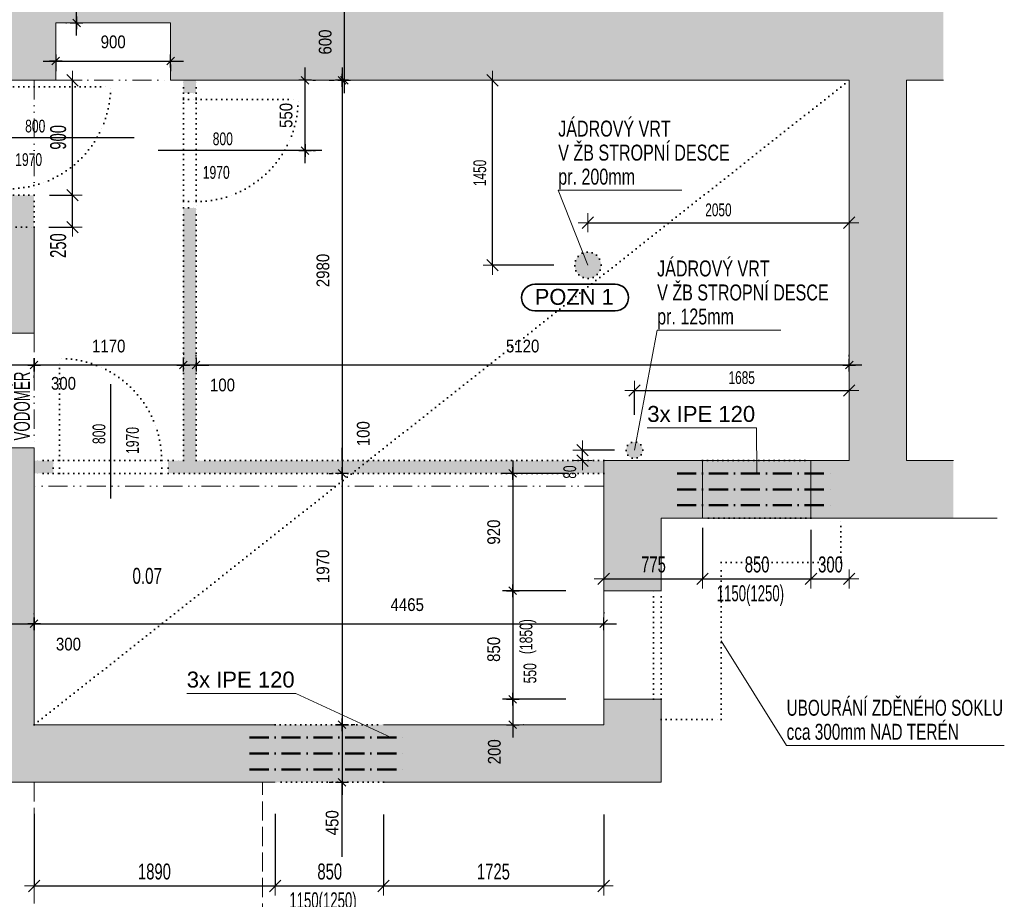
# Model space of a CAD drawing. Header units: millimetres. Extents: x -17938 to 23607, y -64074 to -44432.
# Tile 4 of 6: x 1849 to 9568, y -60584 to -53692. Entities that reach past the tile are written whole.
import ezdxf

# ---------------------------------------------------------------- set-up
doc = ezdxf.new("R2010")
doc.units = ezdxf.units.MM
doc.header["$PDMODE"] = 65
for name, pattern in [('Carkovana 2x_1', [200, 150, -50]), ('Cerchovana_1', [250, 150, -50, 0, -50]), ('JIS_09_15', [300, 150, -50, 0, -50, 0, -50]), ('Teckovana 0.5x_2', [40, 0, -40])]:
    doc.linetypes.add(name, pattern=pattern)
for name, color, linetype, lineweight in [('XR$1$FILING_1', 7, 'Continuous', 25), ('XR$2$1.PP - STÁVAJÍCÍ STAV_1', 7, 'Continuous', 25), ('XR$3$KOTY_1', 7, 'Continuous', 25), ('XR$4$1.PP - BOURÁNÍ_1', 7, 'Continuous', 25)]:
    doc.layers.add(name, color=color, linetype=linetype, lineweight=lineweight)
doc.styles.add('ARIAL', font='ARIAL.TTF')
doc.styles.add('ARIALNARROW', font='ARIALN.TTF')
doc.dimstyles.new('DIMSTYLE_10', dxfattribs={"dimtxt": 125, "dimasz": 150, "dimexe": 0, "dimexo": 0, "dimgap": 62.5, "dimtad": 2, "dimdec": 0, "dimrnd": 5, "dimzin": 12, "dimdsep": 46, "dimtxsty": 'ARIALNARROW', "dimblk1": 'ALL_ML_STRICH', "dimblk2": 'ALL_ML_STRICH', "dimsah": 1, "dimcen": 0, "dimclrd": 6, "dimclre": 6, "dimclrt": 6, "dimadec": 0, "dimazin": 0, "dimtfac": 1, "dimtdec": 0, "dimtix": 1, "dimtmove": 2, "dimatfit": 3, "dimfxl": 0, "dimtvp": 1.2, "dimtzin": 0, "dimlwd": 0, "dimlwe": 18, "dimarcsym": 0})
doc.dimstyles.new('DIMSTYLE_2', dxfattribs={"dimtxt": 125, "dimasz": 150, "dimexe": 0, "dimexo": 0, "dimgap": 62.5, "dimtad": 2, "dimdec": 0, "dimrnd": 5, "dimzin": 12, "dimdsep": 46, "dimtxsty": 'ARIALNARROW', "dimblk1": 'ALL_ML_STRICH', "dimblk2": 'ALL_ML_STRICH', "dimsah": 1, "dimcen": 0, "dimclrd": 6, "dimclre": 6, "dimclrt": 6, "dimadec": 0, "dimazin": 0, "dimtfac": 1, "dimtdec": 0, "dimtix": 1, "dimtmove": 2, "dimatfit": 3, "dimfxl": 0, "dimtzin": 0, "dimlwd": 0, "dimlwe": 18, "dimarcsym": 0})
doc.dimstyles.new('DIMSTYLE_3', dxfattribs={"dimtxt": 125, "dimasz": 150, "dimexe": 0, "dimexo": 0, "dimgap": 62.5, "dimtad": 2, "dimdec": 0, "dimrnd": 5, "dimzin": 12, "dimdsep": 46, "dimtxsty": 'ARIALNARROW', "dimblk1": 'ALL_ML_STRICH', "dimblk2": 'ALL_ML_STRICH', "dimsah": 1, "dimcen": 0, "dimclrd": 6, "dimclre": 6, "dimclrt": 6, "dimadec": 0, "dimazin": 0, "dimtfac": 1, "dimtdec": 0, "dimtix": 1, "dimtmove": 2, "dimatfit": 3, "dimfxl": 0, "dimtzin": 0, "dimlwd": 0, "dimlwe": 18, "dimarcsym": 0})
doc.dimstyles.new('DIMSTYLE_4', dxfattribs={"dimtxt": 125, "dimasz": 150, "dimexe": 0, "dimexo": 0, "dimgap": 62.5, "dimtad": 2, "dimdec": 0, "dimrnd": 5, "dimzin": 12, "dimdsep": 46, "dimtxsty": 'ARIALNARROW', "dimblk1": 'ALL_ML_STRICH', "dimblk2": 'ALL_ML_STRICH', "dimsah": 1, "dimcen": 0, "dimclrd": 6, "dimclre": 6, "dimclrt": 6, "dimadec": 0, "dimazin": 0, "dimtfac": 1, "dimtdec": 0, "dimtix": 1, "dimtmove": 2, "dimatfit": 3, "dimfxl": 0, "dimtvp": 1.2, "dimtzin": 0, "dimlwd": 0, "dimlwe": 18, "dimarcsym": 0})
doc.dimstyles.new('DIMSTYLE_7', dxfattribs={"dimtxt": 100, "dimasz": 150, "dimexe": 0, "dimexo": 0, "dimgap": 50, "dimtad": 2, "dimdec": 0, "dimrnd": 5, "dimzin": 12, "dimdsep": 46, "dimtxsty": 'ARIALNARROW', "dimblk1": 'ALL_ML_STRICH', "dimblk2": 'ALL_ML_STRICH', "dimsah": 1, "dimcen": 0, "dimclrd": 6, "dimclre": 6, "dimclrt": 6, "dimadec": 0, "dimazin": 0, "dimtfac": 1, "dimtdec": 0, "dimtix": 1, "dimtmove": 2, "dimatfit": 3, "dimfxl": 0, "dimtzin": 0, "dimlwd": 0, "dimlwe": 13, "dimarcsym": 0})
doc.dimstyles.new('DIMSTYLE_8', dxfattribs={"dimtxt": 100, "dimasz": 150, "dimexe": 0, "dimexo": 0, "dimgap": 50, "dimtad": 2, "dimdec": 0, "dimrnd": 5, "dimzin": 12, "dimdsep": 46, "dimtxsty": 'ARIALNARROW', "dimblk1": 'ALL_ML_STRICH', "dimblk2": 'ALL_ML_STRICH', "dimsah": 1, "dimcen": 0, "dimclrd": 6, "dimclre": 6, "dimclrt": 6, "dimadec": 0, "dimazin": 0, "dimtfac": 1, "dimtdec": 0, "dimtix": 1, "dimtmove": 2, "dimatfit": 3, "dimfxl": 0, "dimtzin": 0, "dimlwd": 0, "dimlwe": 13, "dimarcsym": 0})
doc.dimstyles.new('DIMSTYLE_9', dxfattribs={"dimtxt": 100, "dimasz": 150, "dimexe": 0, "dimexo": 0, "dimgap": 50, "dimtad": 2, "dimdec": 0, "dimrnd": 5, "dimzin": 12, "dimdsep": 46, "dimtxsty": 'ARIALNARROW', "dimblk1": 'ALL_ML_STRICH', "dimblk2": 'ALL_ML_STRICH', "dimsah": 1, "dimcen": 0, "dimclrd": 6, "dimclre": 6, "dimclrt": 6, "dimadec": 0, "dimazin": 0, "dimtfac": 1, "dimtdec": 0, "dimtix": 1, "dimtmove": 2, "dimatfit": 3, "dimfxl": 0, "dimtvp": 1.2, "dimtzin": 0, "dimlwd": 0, "dimlwe": 13, "dimarcsym": 0})

# ---------------------------------------------------------------- blocks, each defined once
blk = doc.blocks.new('NSY140')
at = {"color": 0, "linetype": 'ByBlock', "lineweight": -2}
for p, q in [((-25, 0), (25, 0)), ((-15, -15), (15, 15)), ((0, -25), (0, 25))]:
    blk.add_line(p, q, dxfattribs=at)
blk = doc.blocks.new('ALL_ML_STRICH')
at = {"color": 0, "linetype": 'ByBlock', "lineweight": -2}
for p, q in [((-1, 0), (0.5, 0)), ((-0.3, -0.3), (0.3, 0.3)), ((0, -0.5), (0, 0.5))]:
    blk.add_line(p, q, dxfattribs=at)
blk = doc.blocks.new('*D6')
at = {"layer": 'DEFPOINTS', "color": 6, "linetype": 'Continuous', "lineweight": 18}
for p in [(1962.2, -59216.7), (3851.6, -59666.7), (1962.2, -60479.6)]:
    blk.add_point(p, dxfattribs=at)
at = {"layer": 'XR$4$1.PP - BOURÁNÍ_1', "color": 6, "linetype": 'Continuous', "lineweight": -2}
for p, q in [((1962.2, -59913.1), (1962.2, -60479.6)), ((3851.6, -59913.1), (3851.6, -60479.6)), ((1962.2, -60479.6), (3851.6, -60479.6))]:
    blk.add_line(p, q, dxfattribs=at)
at = {"layer": 'XR$4$1.PP - BOURÁNÍ_1', "color": 6, "linetype": 'Continuous', "lineweight": 18, "xscale": 150, "yscale": 150, "zscale": 150, "rotation": 180}
blk.add_blockref('ALL_ML_STRICH', (1962.2, -60479.6), dxfattribs=at)
at = {"layer": 'XR$4$1.PP - BOURÁNÍ_1', "color": 6, "linetype": 'Continuous', "lineweight": 18, "xscale": 150, "yscale": 150, "zscale": 150}
blk.add_blockref('ALL_ML_STRICH', (3851.6, -60479.6), dxfattribs=at)
at = {"layer": 'XR$4$1.PP - BOURÁNÍ_1', "color": 6, "linetype": 'Continuous', "lineweight": 18, "insert": (2905.5, -60367.1), "char_height": 125, "width": 405.714, "attachment_point": 5, "style": 'ARIALNARROW'}
blk.add_mtext('\\W0.81;\\A1;{1890}', dxfattribs=at)
blk = doc.blocks.new('*D7')
at = {"layer": 'DEFPOINTS', "color": 6, "linetype": 'Continuous', "lineweight": 18}
for p in [(3851.6, -59666.7), (4701.6, -59666.7), (3851.6, -60479.6)]:
    blk.add_point(p, dxfattribs=at)
at = {"layer": 'XR$4$1.PP - BOURÁNÍ_1', "color": 6, "linetype": 'Continuous', "lineweight": -2}
for p, q in [((3851.6, -59913.1), (3851.6, -60479.6)), ((4701.6, -59919.1), (4701.6, -60479.6)), ((3851.6, -60479.6), (4701.6, -60479.6))]:
    blk.add_line(p, q, dxfattribs=at)
at = {"layer": 'XR$4$1.PP - BOURÁNÍ_1', "color": 6, "linetype": 'Continuous', "lineweight": 18, "xscale": 150, "yscale": 150, "zscale": 150, "rotation": 180}
blk.add_blockref('ALL_ML_STRICH', (3851.6, -60479.6), dxfattribs=at)
at = {"layer": 'XR$4$1.PP - BOURÁNÍ_1', "color": 6, "linetype": 'Continuous', "lineweight": 18, "xscale": 150, "yscale": 150, "zscale": 150}
blk.add_blockref('ALL_ML_STRICH', (4701.6, -60479.6), dxfattribs=at)
at = {"layer": 'XR$4$1.PP - BOURÁNÍ_1', "color": 6, "linetype": 'Continuous', "lineweight": 18, "insert": (4279.7, -60367.1), "char_height": 125, "width": 304.286, "attachment_point": 5, "style": 'ARIALNARROW'}
blk.add_mtext('\\W0.81;\\A1;{850}', dxfattribs=at)
at = {"layer": 'XR$4$1.PP - BOURÁNÍ_1', "color": 6, "linetype": 'Continuous', "lineweight": 18, "insert": (3963.3, -60529.6), "char_height": 125, "width": 6.25, "attachment_point": 1, "line_spacing_factor": 0.60241, "style": 'ARIALNARROW'}
blk.add_mtext('\\W0.72;1150(1250)', dxfattribs=at)
blk = doc.blocks.new('*D8')
at = {"layer": 'DEFPOINTS', "color": 6, "linetype": 'Continuous', "lineweight": 18}
for p in [(6427.2, -59216.7), (4701.6, -59666.7), (4701.6, -60479.6)]:
    blk.add_point(p, dxfattribs=at)
at = {"layer": 'XR$4$1.PP - BOURÁNÍ_1', "color": 6, "linetype": 'Continuous', "lineweight": -2}
for p, q in [((4701.6, -59919.1), (4701.6, -60479.6)), ((6427.2, -59919.1), (6427.2, -60479.6)), ((4701.6, -60479.6), (6427.2, -60479.6))]:
    blk.add_line(p, q, dxfattribs=at)
at = {"layer": 'XR$4$1.PP - BOURÁNÍ_1', "color": 6, "linetype": 'Continuous', "lineweight": 18, "xscale": 150, "yscale": 150, "zscale": 150, "rotation": 180}
blk.add_blockref('ALL_ML_STRICH', (4701.6, -60479.6), dxfattribs=at)
at = {"layer": 'XR$4$1.PP - BOURÁNÍ_1', "color": 6, "linetype": 'Continuous', "lineweight": 18, "xscale": 150, "yscale": 150, "zscale": 150}
blk.add_blockref('ALL_ML_STRICH', (6427.2, -60479.6), dxfattribs=at)
at = {"layer": 'XR$4$1.PP - BOURÁNÍ_1', "color": 6, "linetype": 'Continuous', "lineweight": 18, "insert": (5563, -60367.1), "char_height": 125, "width": 405.714, "attachment_point": 5, "style": 'ARIALNARROW'}
blk.add_mtext('\\W0.81;\\A1;{1725}', dxfattribs=at)
blk = doc.blocks.new('*D9')
at = {"layer": 'DEFPOINTS', "color": 6, "linetype": 'Continuous', "lineweight": 18}
for p in [(1962.2, -55066.7), (1962.2, -55316.7), (2263.3, -55316.7)]:
    blk.add_point(p, dxfattribs=at)
at = {"layer": 'XR$4$1.PP - BOURÁNÍ_1', "color": 6, "linetype": 'Continuous', "lineweight": -2}
for p, q in [((2081.7, -55066.7), (2263.3, -55066.7)), ((2263.3, -55316.7), (2263.3, -55066.7)), ((2076.4, -55316.7), (2263.3, -55316.7))]:
    blk.add_line(p, q, dxfattribs=at)
at = {"layer": 'XR$4$1.PP - BOURÁNÍ_1', "color": 6, "linetype": 'Continuous', "lineweight": 18, "xscale": 150, "yscale": 150, "zscale": 150}
for p, rotation in [((2263.3, -55066.7), 90), ((2263.3, -55316.7), 270)]:
    blk.add_blockref('ALL_ML_STRICH', p, dxfattribs=dict(at, rotation=rotation))
at = {"layer": 'XR$4$1.PP - BOURÁNÍ_1', "color": 6, "linetype": 'Continuous', "lineweight": 18, "insert": (2150.8, -55461.8), "char_height": 125, "width": 304.286, "attachment_point": 5, "rotation": 90, "style": 'ARIALNARROW'}
blk.add_mtext('\\W0.81;\\A1;{250}', dxfattribs=at)
blk = doc.blocks.new('*D10')
at = {"layer": 'DEFPOINTS', "color": 6, "linetype": 'Continuous', "lineweight": 18}
for p in [(2132.2, -54166.7), (1962.2, -55066.7), (2263.3, -55066.7)]:
    blk.add_point(p, dxfattribs=at)
at = {"layer": 'XR$4$1.PP - BOURÁNÍ_1', "color": 6, "linetype": 'Continuous', "lineweight": -2}
for p, q in [((2263.3, -54166.7), (2263.3, -54166.7)), ((2263.3, -55066.7), (2263.3, -54166.7)), ((2081.7, -55066.7), (2263.3, -55066.7))]:
    blk.add_line(p, q, dxfattribs=at)
at = {"layer": 'XR$4$1.PP - BOURÁNÍ_1', "color": 6, "linetype": 'Continuous', "lineweight": 18, "xscale": 150, "yscale": 150, "zscale": 150}
for p, rotation in [((2263.3, -54166.7), 90), ((2263.3, -55066.7), 270)]:
    blk.add_blockref('ALL_ML_STRICH', p, dxfattribs=dict(at, rotation=rotation))
at = {"layer": 'XR$4$1.PP - BOURÁNÍ_1', "color": 6, "linetype": 'Continuous', "lineweight": 18, "insert": (2150.8, -54613.5), "char_height": 125, "width": 304.286, "attachment_point": 5, "rotation": 90, "style": 'ARIALNARROW'}
blk.add_mtext('\\W0.81;\\A1;{900}', dxfattribs=at)
blk = doc.blocks.new('*D18')
at = {"layer": 'DEFPOINTS', "color": 6, "linetype": 'Continuous', "lineweight": 13}
for p in [(5792.2, -54166.7), (5556.3, -55615.6), (6303.4, -55615.6)]:
    blk.add_point(p, dxfattribs=at)
at = {"layer": 'XR$4$1.PP - BOURÁNÍ_1', "color": 6, "linetype": 'Continuous', "lineweight": -2}
for p, q in [((5556.3, -54166.7), (5556.3, -54166.7)), ((5556.3, -55615.6), (5556.3, -54166.7)), ((6037.5, -55615.6), (5556.3, -55615.6))]:
    blk.add_line(p, q, dxfattribs=at)
at = {"layer": 'XR$4$1.PP - BOURÁNÍ_1', "color": 6, "linetype": 'Continuous', "lineweight": 13, "xscale": 150, "yscale": 150, "zscale": 150}
for p, rotation in [((5556.3, -54166.7), 90), ((5556.3, -55615.6), 270)]:
    blk.add_blockref('ALL_ML_STRICH', p, dxfattribs=dict(at, rotation=rotation))
at = {"layer": 'XR$4$1.PP - BOURÁNÍ_1', "color": 6, "linetype": 'Continuous', "lineweight": 13, "insert": (5456.3, -54892.2), "char_height": 100, "width": 324.571, "attachment_point": 5, "rotation": 90, "style": 'ARIALNARROW'}
blk.add_mtext('\\W0.81;\\A1;{1450}', dxfattribs=at)
blk = doc.blocks.new('*D19')
at = {"layer": 'DEFPOINTS', "color": 6, "linetype": 'Continuous', "lineweight": 13}
for p in [(6303.4, -55282.3), (8352.2, -55282), (6303.4, -55615.6)]:
    blk.add_point(p, dxfattribs=at)
at = {"layer": 'XR$4$1.PP - BOURÁNÍ_1', "color": 6, "linetype": 'Continuous', "lineweight": -2}
for p, q in [((6303.4, -55282.3), (6303.4, -55282.3)), ((6303.4, -55282.3), (8352.2, -55282.3)), ((8352.2, -55282.3), (8352.2, -55282.3))]:
    blk.add_line(p, q, dxfattribs=at)
at = {"layer": 'XR$4$1.PP - BOURÁNÍ_1', "color": 6, "linetype": 'Continuous', "lineweight": 13, "xscale": 150, "yscale": 150, "zscale": 150, "rotation": 180}
blk.add_blockref('ALL_ML_STRICH', (6303.4, -55282.3), dxfattribs=at)
at = {"layer": 'XR$4$1.PP - BOURÁNÍ_1', "color": 6, "linetype": 'Continuous', "lineweight": 13, "xscale": 150, "yscale": 150, "zscale": 150}
blk.add_blockref('ALL_ML_STRICH', (8352.2, -55282.3), dxfattribs=at)
at = {"layer": 'XR$4$1.PP - BOURÁNÍ_1', "color": 6, "linetype": 'Continuous', "lineweight": 13, "insert": (7326.7, -55182.3), "char_height": 100, "width": 324.571, "attachment_point": 5, "style": 'ARIALNARROW'}
blk.add_mtext('\\W0.81;\\A1;{2050}', dxfattribs=at)
blk = doc.blocks.new('*D20')
at = {"layer": 'DEFPOINTS', "color": 6, "linetype": 'Continuous', "lineweight": 13}
for p in [(6668.5, -56596.9), (6668.5, -57064.5), (8352.2, -57146.7)]:
    blk.add_point(p, dxfattribs=at)
at = {"layer": 'XR$4$1.PP - BOURÁNÍ_1', "color": 6, "linetype": 'Continuous', "lineweight": -2}
for p, q in [((6668.5, -56789), (6668.5, -56596.9)), ((6668.5, -56596.9), (8352.2, -56596.9)), ((8352.2, -56596.9), (8352.2, -56596.9))]:
    blk.add_line(p, q, dxfattribs=at)
at = {"layer": 'XR$4$1.PP - BOURÁNÍ_1', "color": 6, "linetype": 'Continuous', "lineweight": 13, "xscale": 150, "yscale": 150, "zscale": 150, "rotation": 180}
blk.add_blockref('ALL_ML_STRICH', (6668.5, -56596.9), dxfattribs=at)
at = {"layer": 'XR$4$1.PP - BOURÁNÍ_1', "color": 6, "linetype": 'Continuous', "lineweight": 13, "xscale": 150, "yscale": 150, "zscale": 150}
blk.add_blockref('ALL_ML_STRICH', (8352.2, -56596.9), dxfattribs=at)
at = {"layer": 'XR$4$1.PP - BOURÁNÍ_1', "color": 6, "linetype": 'Continuous', "lineweight": 13, "insert": (7509.3, -56496.9), "char_height": 100, "width": 324.571, "attachment_point": 5, "style": 'ARIALNARROW'}
blk.add_mtext('\\W0.81;\\A1;{1685}', dxfattribs=at)
blk = doc.blocks.new('*D21')
at = {"layer": 'DEFPOINTS', "color": 6, "linetype": 'Continuous', "lineweight": 13}
for p in [(6668.5, -57064.5), (6261.7, -57146.7), (6427.2, -57146.7)]:
    blk.add_point(p, dxfattribs=at)
at = {"layer": 'XR$4$1.PP - BOURÁNÍ_1', "color": 6, "linetype": 'Continuous', "lineweight": -2}
for p, q in [((6511.8, -57064.5), (6261.7, -57064.5)), ((6261.7, -57146.7), (6261.7, -57064.5)), ((6261.7, -57146.7), (6261.7, -57146.7))]:
    blk.add_line(p, q, dxfattribs=at)
at = {"layer": 'XR$4$1.PP - BOURÁNÍ_1', "color": 6, "linetype": 'Continuous', "lineweight": 13, "xscale": 150, "yscale": 150, "zscale": 150}
for p, rotation in [((6261.7, -57064.5), 90), ((6261.7, -57146.7), 270)]:
    blk.add_blockref('ALL_ML_STRICH', p, dxfattribs=dict(at, rotation=rotation))
at = {"layer": 'XR$4$1.PP - BOURÁNÍ_1', "color": 6, "linetype": 'Continuous', "lineweight": 13, "insert": (6161.7, -57236.2), "char_height": 100, "width": 162.286, "attachment_point": 5, "rotation": 90, "style": 'ARIALNARROW'}
blk.add_mtext('\\W0.81;\\A1;{80}', dxfattribs=at)
blk = doc.blocks.new('*D22')
at = {"layer": 'DEFPOINTS', "color": 6, "linetype": 'Continuous', "lineweight": 18}
for p in [(6427.2, -57146.7), (7202.2, -57596.7), (6427.2, -58073.6)]:
    blk.add_point(p, dxfattribs=at)
at = {"layer": 'XR$4$1.PP - BOURÁNÍ_1', "color": 6, "linetype": 'Continuous', "lineweight": -2}
for p, q in [((7202.2, -57672.6), (7202.2, -58073.6)), ((6427.2, -58073.6), (6427.2, -58073.6)), ((6427.2, -58073.6), (7202.2, -58073.6))]:
    blk.add_line(p, q, dxfattribs=at)
at = {"layer": 'XR$4$1.PP - BOURÁNÍ_1', "color": 6, "linetype": 'Continuous', "lineweight": 18, "xscale": 150, "yscale": 150, "zscale": 150, "rotation": 180}
blk.add_blockref('ALL_ML_STRICH', (6427.2, -58073.6), dxfattribs=at)
at = {"layer": 'XR$4$1.PP - BOURÁNÍ_1', "color": 6, "linetype": 'Continuous', "lineweight": 18, "xscale": 150, "yscale": 150, "zscale": 150}
blk.add_blockref('ALL_ML_STRICH', (7202.2, -58073.6), dxfattribs=at)
at = {"layer": 'XR$4$1.PP - BOURÁNÍ_1', "color": 6, "linetype": 'Continuous', "lineweight": 18, "insert": (6817.8, -57961.1), "char_height": 125, "width": 304.286, "attachment_point": 5, "style": 'ARIALNARROW'}
blk.add_mtext('\\W0.81;\\A1;{775}', dxfattribs=at)
blk = doc.blocks.new('*D23')
at = {"layer": 'DEFPOINTS', "color": 6, "linetype": 'Continuous', "lineweight": 18}
for p in [(7202.2, -57596.7), (8052.2, -57596.7), (7202.2, -58073.6)]:
    blk.add_point(p, dxfattribs=at)
at = {"layer": 'XR$4$1.PP - BOURÁNÍ_1', "color": 6, "linetype": 'Continuous', "lineweight": -2}
for p, q in [((7202.2, -57672.6), (7202.2, -58073.6)), ((8052.2, -57688.5), (8052.2, -58073.6)), ((7202.2, -58073.6), (8052.2, -58073.6))]:
    blk.add_line(p, q, dxfattribs=at)
at = {"layer": 'XR$4$1.PP - BOURÁNÍ_1', "color": 6, "linetype": 'Continuous', "lineweight": 18, "xscale": 150, "yscale": 150, "zscale": 150, "rotation": 180}
blk.add_blockref('ALL_ML_STRICH', (7202.2, -58073.6), dxfattribs=at)
at = {"layer": 'XR$4$1.PP - BOURÁNÍ_1', "color": 6, "linetype": 'Continuous', "lineweight": 18, "xscale": 150, "yscale": 150, "zscale": 150}
blk.add_blockref('ALL_ML_STRICH', (8052.2, -58073.6), dxfattribs=at)
at = {"layer": 'XR$4$1.PP - BOURÁNÍ_1', "color": 6, "linetype": 'Continuous', "lineweight": 18, "insert": (7630.3, -57961.1), "char_height": 125, "width": 304.286, "attachment_point": 5, "style": 'ARIALNARROW'}
blk.add_mtext('\\W0.81;\\A1;{850}', dxfattribs=at)
at = {"layer": 'XR$4$1.PP - BOURÁNÍ_1', "color": 6, "linetype": 'Continuous', "lineweight": 18, "insert": (7313.9, -58123.6), "char_height": 125, "width": 6.25, "attachment_point": 1, "line_spacing_factor": 0.60241, "style": 'ARIALNARROW'}
blk.add_mtext('\\W0.72;1150(1250)', dxfattribs=at)
blk = doc.blocks.new('*D24')
at = {"layer": 'DEFPOINTS', "color": 6, "linetype": 'Continuous', "lineweight": 18}
for p in [(8352.2, -57146.7), (8052.2, -57596.7), (8052.2, -58073.6)]:
    blk.add_point(p, dxfattribs=at)
at = {"layer": 'XR$4$1.PP - BOURÁNÍ_1', "color": 6, "linetype": 'Continuous', "lineweight": -2}
for p, q in [((8052.2, -57688.5), (8052.2, -58073.6)), ((8052.2, -58073.6), (8352.2, -58073.6)), ((8352.2, -58073.6), (8352.2, -58073.6))]:
    blk.add_line(p, q, dxfattribs=at)
at = {"layer": 'XR$4$1.PP - BOURÁNÍ_1', "color": 6, "linetype": 'Continuous', "lineweight": 18, "xscale": 150, "yscale": 150, "zscale": 150, "rotation": 180}
blk.add_blockref('ALL_ML_STRICH', (8052.2, -58073.6), dxfattribs=at)
at = {"layer": 'XR$4$1.PP - BOURÁNÍ_1', "color": 6, "linetype": 'Continuous', "lineweight": 18, "xscale": 150, "yscale": 150, "zscale": 150}
blk.add_blockref('ALL_ML_STRICH', (8352.2, -58073.6), dxfattribs=at)
at = {"layer": 'XR$4$1.PP - BOURÁNÍ_1', "color": 6, "linetype": 'Continuous', "lineweight": 18, "insert": (8205.3, -57961.1), "char_height": 125, "width": 304.286, "attachment_point": 5, "style": 'ARIALNARROW'}
blk.add_mtext('\\W0.81;\\A1;{300}', dxfattribs=at)

msp = doc.modelspace()

# ---------------------------------------------------------------- hatches: boundary and pattern name
at = {"layer": 'XR$1$FILING_1', "linetype": 'Teckovana 0.5x_2', "lineweight": 50}
for points in [[(2132.2, -53716.7), (3032.2, -53716.7), (3032.2, -54166.7), (8352.2, -54166.7), (8352.2, -57146.7), (8052.2, -57146.7), (8052.2, -57596.7), (9169, -57596.7), (9169, -57146.7), (8802.2, -57146.7), (8802.2, -54166.7), (9090.1, -54166.7), (9090.1, -53566.7), (6577.2, -53566.7), (6577.2, -47606.7), (6825.4, -47606.7), (6825.4, -47156.7), (5377.2, -47156.7), (5377.2, -47606.7), (5977.2, -47606.7), (5977.2, -53566.7), (1622.2, -53566.7), (1622.2, -54066.7), (1722.2, -54166.7), (2132.2, -54166.7)], [(3851.6, -59666.7), (3851.6, -59216.7), (1962.2, -59216.7), (1962.2, -57046.7), (1762.2, -57046.7), (1762.2, -56146.7), (1962.2, -56146.7), (1962.2, -55316.7), (1662.2, -55316.7), (1662.2, -59216.7), (-1227.8, -59216.7), (-1227.8, -59666.7)], [(7202.2, -57596.7), (7202.2, -57146.7), (6427.2, -57146.7), (6427.2, -58166.7), (6877.2, -58166.7), (6877.2, -57596.7)], [(6427.2, -59016.7), (6427.2, -59216.7), (4701.6, -59216.7), (4701.6, -59666.7), (6877.2, -59666.7), (6877.2, -59016.7)]]:
    msp.add_hatch(color=254, dxfattribs=at).paths.add_polyline_path(points)
at = {"layer": 'XR$1$FILING_1', "linetype": 'Continuous', "lineweight": 35}
for points in [[(6369.9, -55536.4), (6355.1, -55526), (6338.8, -55518.4), (6321.4, -55513.8), (6303.4, -55512.2), (6285.4, -55513.8), (6268, -55518.4), (6251.7, -55526), (6236.9, -55536.4), (6224.2, -55549.1), (6213.8, -55563.9), (6206.2, -55580.2), (6201.5, -55597.7), (6200, -55615.6), (6201.5, -55633.6), (6206.2, -55651), (6213.8, -55667.3), (6224.2, -55682.1), (6236.9, -55694.9), (6251.7, -55705.2), (6268, -55712.8), (6285.4, -55717.5), (6303.4, -55719), (6321.4, -55717.5), (6338.8, -55712.8), (6355.1, -55705.2), (6369.9, -55694.9), (6382.6, -55682.1), (6393, -55667.3), (6400.6, -55651), (6405.2, -55633.6), (6406.8, -55615.6), (6405.2, -55597.7), (6400.6, -55580.2), (6393, -55563.9), (6382.6, -55549.1)], [(6710.1, -57014.9), (6700.9, -57008.5), (6690.6, -57003.7), (6679.8, -57000.8), (6668.5, -56999.8), (6657.3, -57000.8), (6646.4, -57003.7), (6636.2, -57008.5), (6627, -57014.9), (6619, -57022.9), (6612.5, -57032.1), (6607.8, -57042.4), (6604.9, -57053.2), (6603.9, -57064.5), (6604.9, -57075.7), (6607.8, -57086.6), (6612.5, -57096.8), (6619, -57106), (6627, -57114), (6636.2, -57120.4), (6646.4, -57125.2), (6657.3, -57128.1), (6668.5, -57129.1), (6679.8, -57128.1), (6690.6, -57125.2), (6700.9, -57120.4), (6710.1, -57114), (6718, -57106), (6724.5, -57096.8), (6729.3, -57086.6), (6732.2, -57075.7), (6733.2, -57064.5), (6732.2, -57053.2), (6729.3, -57042.4), (6724.5, -57032.1), (6718, -57022.9)]]:
    msp.add_hatch(color=2, dxfattribs=at).paths.add_polyline_path(points)
at = {"layer": 'XR$4$1.PP - BOURÁNÍ_1', "linetype": 'Continuous', "lineweight": 50}
for points in [[(3132.2, -54166.7), (3132.2, -54266.7), (3232.2, -54266.7), (3232.2, -54166.7)], [(3132.2, -57146.7), (3012.2, -57146.7), (3012.2, -57246.7), (6427.2, -57246.7), (6427.2, -57146.7), (3232.2, -57146.7), (3232.2, -55166.7), (3132.2, -55166.7)], [(1962.2, -57246.7), (2112.2, -57246.7), (2112.2, -57146.7), (1962.2, -57146.7)], [(8052.2, -57596.7), (8052.2, -57146.7), (7202.2, -57146.7), (7202.2, -57596.7)], [(4701.6, -59666.7), (4701.6, -59216.7), (3851.6, -59216.7), (3851.6, -59666.7)]]:
    msp.add_hatch(color=2, dxfattribs=at).paths.add_polyline_path(points)
at = {"layer": 'XR$4$1.PP - BOURÁNÍ_1', "linetype": 'Continuous', "lineweight": 35}
msp.add_hatch(color=2, dxfattribs=at).paths.add_polyline_path([(1662.2, -55066.7), (1662.2, -55316.7), (1962.2, -55316.7), (1962.2, -55066.7)])

# ---------------------------------------------------------------- linework, layer by layer
at = {"layer": 'XR$1$FILING_1', "color": 7, "linetype": 'Teckovana 0.5x_2', "lineweight": 35}
for centre, radius in [((6303.4, -55615.6), 103.4), ((6668.5, -57064.5), 64.6)]:
    msp.add_circle(centre, radius, dxfattribs=at)
at = {"layer": 'XR$2$1.PP - STÁVAJÍCÍ STAV_1', "color": 250, "linetype": 'Continuous', "lineweight": 18}
for p, q in [((2132.2, -53716.7), (3032.2, -53716.7)), ((2132.2, -54166.7), (2132.2, -53716.7)), ((3032.2, -54166.7), (3032.2, -53716.7)), ((1622.2, -54166.7), (2132.2, -54166.7)), ((3032.2, -54166.7), (3132.2, -54166.7)), ((3132.2, -54166.7), (3232.2, -54166.7)), ((3232.2, -54166.7), (8352.2, -54166.7)), ((8352.2, -57146.7), (8352.2, -54166.7)), ((8802.2, -57146.7), (8802.2, -54166.7)), ((8802.2, -54166.7), (9090.1, -54166.7)), ((1962.2, -56146.7), (1962.2, -55316.7)), ((1762.2, -56146.7), (1962.2, -56146.7)), ((1962.2, -57046.7), (1762.2, -57046.7)), ((1962.2, -57046.7), (1962.2, -57146.7)), ((1962.2, -57246.7), (1962.2, -57146.7)), ((8352.2, -57146.7), (6427.2, -57146.7)), ((6427.2, -57246.7), (6427.2, -57146.7)), ((7202.2, -57146.7), (7202.2, -57596.7)), ((8052.2, -57146.7), (8052.2, -57596.7)), ((8802.2, -57146.7), (9169, -57146.7)), ((1962.2, -59216.7), (1962.2, -57246.7)), ((6427.2, -58166.7), (6427.2, -57246.7)), ((9169, -57596.7), (6877.2, -57596.7)), ((6877.2, -58166.7), (6877.2, -57596.7)), ((6427.2, -58166.7), (6877.2, -58166.7)), ((6427.2, -59016.7), (6877.2, -59016.7)), ((6427.2, -59216.7), (6427.2, -59016.7)), ((6877.2, -59666.7), (6877.2, -59016.7)), ((1962.2, -59216.7), (3851.6, -59216.7)), ((4701.6, -59216.7), (6427.2, -59216.7)), ((6427.2, -59216.7), (5752.2, -59216.7)), ((-777.8, -59666.7), (3851.6, -59666.7)), ((4701.6, -59666.7), (6877.2, -59666.7))]:
    msp.add_line(p, q, dxfattribs=at)
at = {"layer": 'XR$2$1.PP - STÁVAJÍCÍ STAV_1', "color": 250, "linetype": 'JIS_09_15', "lineweight": 13}
for p, q in [((1961.7, -54166.7), (1961.7, -55066.7)), ((2132.2, -54166.7), (3032.2, -54166.7)), ((1962.2, -56146.7), (1962.2, -57046.7)), ((6427.2, -57346.7), (1962.2, -57346.7))]:
    msp.add_line(p, q, dxfattribs=at)
at = {"layer": 'XR$2$1.PP - STÁVAJÍCÍ STAV_1', "color": 250, "linetype": 'Continuous', "lineweight": 13}
msp.add_line((9169, -57596.7), (9511.4, -57596.7), dxfattribs=at)
at = {"layer": 'XR$2$1.PP - STÁVAJÍCÍ STAV_1', "color": 250, "linetype": 'Carkovana 2x_1', "lineweight": 13}
for p, q in [((1962.2, -59666.7), (1962.2, -60766.7)), ((3752.2, -60766.7), (3752.2, -59666.7))]:
    msp.add_line(p, q, dxfattribs=at)
at = {"layer": 'XR$3$KOTY_1', "color": 96, "linetype": 'Continuous', "lineweight": 25}
for p, q in [((4393.4, -53466.7), (4393.4, -54266.7)), ((2295.1, -53816.7), (2295.1, -53566.7)), ((2210.4, -53716.7), (2215.1, -53716.7)), ((2032.2, -54015.4), (3132.2, -54015.4)), ((2132.2, -54041.7), (2132.2, -54095.4)), ((3032.2, -54041.7), (3032.2, -54095.4)), ((4086.8, -54816.7), (4086.8, -54066.7)), ((4376, -54066.7), (4376, -57246.7)), ((4147.5, -54166.7), (4166.8, -54166.7)), ((4276, -54166.7), (4296, -54166.7)), ((4293.4, -54166.7), (4313.4, -54166.7)), ((2746.3, -54616.7), (1465.4, -54616.7)), ((4216.8, -54716.7), (2935.8, -54716.7)), ((4147.5, -54716.7), (4166.8, -54716.7)), ((3132.2, -56298.6), (3132.2, -56318.6)), ((3132.2, -56298.6), (3132.2, -56318.6)), ((3232.2, -56331.2), (3232.2, -56318.6)), ((3232.2, -56331.2), (3232.2, -56318.6)), ((8352.2, -56331.2), (8352.2, -56318.6)), ((2062.2, -56398.6), (1562.2, -56398.6)), ((3232.2, -56398.6), (1862.2, -56398.6)), ((3132.2, -56398.6), (3032.2, -56398.6)), ((3232.2, -56398.6), (3132.2, -56398.6)), ((8452.2, -56398.6), (3132.2, -56398.6)), ((3232.2, -56398.6), (3332.2, -56398.6)), ((1962.2, -56498.6), (1962.2, -56478.6)), ((1962.2, -56498.6), (1962.2, -56478.6)), ((2562.2, -56546.6), (2562.2, -57443)), ((4376, -57146.7), (4376, -57046.7)), ((4376, -57146.7), (4376, -59316.7)), ((4376, -57146.7), (4376, -57246.7)), ((5714.8, -57146.7), (5714.8, -58266.7)), ((4276, -57246.7), (4296, -57246.7)), ((4276, -57246.7), (4296, -57246.7)), ((4376, -57246.7), (4376, -57346.7)), ((6129.9, -57246.7), (5634.8, -57246.7)), ((5714.8, -58066.7), (5714.8, -59116.7)), ((6129.9, -58166.7), (5634.8, -58166.7)), ((6129.9, -58166.7), (5634.8, -58166.7)), ((1962.2, -58349.6), (1962.2, -58345)), ((1962.2, -58349.6), (1962.2, -58345)), ((6427.2, -58335.2), (6427.2, -58345)), ((1562.2, -58425), (2062.2, -58425)), ((1862.2, -58425), (6527.2, -58425)), ((5714.8, -58916.7), (5714.8, -59316.7)), ((6129.9, -59016.7), (5634.8, -59016.7)), ((6129.9, -59016.7), (5634.8, -59016.7)), ((4376, -59116.7), (4376, -59766.7)), ((4476, -59216.7), (4456, -59216.7)), ((4476, -59216.7), (4456, -59216.7)), ((5799.8, -59216.7), (5794.8, -59216.7)), ((4276, -59666.7), (4296, -59666.7)), ((4376, -60252.1), (4376, -59666.7))]:
    msp.add_line(p, q, dxfattribs=at)
at = {"layer": 'XR$4$1.PP - BOURÁNÍ_1', "color": 7, "linetype": 'Teckovana 0.5x_2', "lineweight": 35}
for p, q in [((1962.2, -59216.7), (8352.2, -54166.7)), ((3132.2, -54266.7), (3132.2, -54166.7)), ((3232.2, -54266.7), (3232.2, -54166.7)), ((1761.7, -54216.7), (2561.7, -54216.7)), ((3132.2, -54266.7), (3232.2, -54266.7)), ((3132.2, -54266.7), (3132.2, -55166.7)), ((3132.2, -54316.7), (3232.2, -54316.7)), ((3232.2, -54266.7), (3232.2, -55166.7)), ((3232.2, -54316.7), (4032.2, -54316.7)), ((1961.7, -55066.7), (1661.7, -55066.7)), ((1962.2, -55316.7), (1961.7, -55066.7)), ((3132.2, -55116.7), (3232.2, -55116.7)), ((3132.2, -57146.7), (3132.2, -55166.7)), ((3132.2, -55166.7), (3232.2, -55166.7)), ((3232.2, -57146.7), (3232.2, -55166.7)), ((1662.2, -55316.7), (1962.2, -55316.7)), ((2162.2, -57146.7), (2162.2, -56346.7)), ((2112.2, -57146.7), (1962.2, -57146.7)), ((2112.2, -57246.7), (2112.2, -57146.7)), ((2112.2, -57146.7), (3012.2, -57146.7)), ((2162.2, -57246.7), (2162.2, -57146.7)), ((2962.2, -57246.7), (2962.2, -57146.7)), ((3012.2, -57246.7), (3012.2, -57146.7)), ((3012.2, -57146.7), (3132.2, -57146.7)), ((6427.2, -57146.7), (3232.2, -57146.7)), ((7202.2, -57146.7), (8052.2, -57146.7)), ((2112.2, -57246.7), (1962.2, -57246.7)), ((2112.2, -57246.7), (3012.2, -57246.7)), ((6427.2, -57246.7), (3012.2, -57246.7)), ((8052.2, -57596.7), (7202.2, -57596.7)), ((8287.2, -57944.4), (8287.2, -57596.7)), ((7347.2, -59174.4), (7347.2, -57944.4)), ((7347.2, -57944.4), (8287.2, -57944.4)), ((6817.2, -59016.7), (6817.2, -58166.7)), ((6877.2, -59016.7), (6877.2, -58166.7)), ((6877.2, -59174.4), (7347.2, -59174.4)), ((3851.6, -59216.7), (4701.6, -59216.7)), ((4701.6, -59666.7), (3851.6, -59666.7))]:
    msp.add_line(p, q, dxfattribs=at)
at = {"layer": 'XR$4$1.PP - BOURÁNÍ_1', "color": 7, "linetype": 'Continuous', "lineweight": 13}
for p, q in [((7040.9, -55028.3), (6070.9, -55028.3)), ((6070.9, -55028.3), (6303.4, -55615.6)), ((6846.3, -56124.2), (6668.5, -57064.5)), ((7816.3, -56124.2), (6846.3, -56124.2)), ((6769.1, -56890.9), (7625.4, -56890.9)), ((7625.4, -56890.9), (7627.2, -57246.7)), ((7347.2, -58559.4), (7861.2, -59379)), ((3158.8, -58972.4), (4015, -58972.4)), ((4015, -58972.4), (4762.2, -59316.7)), ((7861.2, -59379), (9567.9, -59379))]:
    msp.add_line(p, q, dxfattribs=at)
at = {"layer": 'XR$4$1.PP - BOURÁNÍ_1', "color": 7, "linetype": 'Continuous', "lineweight": 35}
for p, q in [((6518.2, -55765.1), (5887.4, -55765.1)), ((6518.2, -55973.4), (5887.4, -55973.4))]:
    msp.add_line(p, q, dxfattribs=at)
at = {"layer": 'XR$4$1.PP - BOURÁNÍ_1', "color": 250, "linetype": 'Continuous', "lineweight": 13}
for p, q in [((7202.2, -57146.7), (8052.2, -57146.7)), ((6427.2, -59016.7), (6427.2, -58166.7))]:
    msp.add_line(p, q, dxfattribs=at)
at = {"layer": 'XR$4$1.PP - BOURÁNÍ_1', "color": 1, "linetype": 'Cerchovana_1', "lineweight": 50}
for p, q in [((7002.2, -57246.7), (8252.2, -57246.7)), ((7002.2, -57371.7), (8252.2, -57371.7)), ((7002.2, -57496.7), (8252.2, -57496.7)), ((3651.6, -59316.7), (4901.6, -59316.7)), ((3651.6, -59441.7), (4901.6, -59441.7)), ((3651.6, -59566.7), (4901.6, -59566.7))]:
    msp.add_line(p, q, dxfattribs=at)
at = {"layer": 'XR$4$1.PP - BOURÁNÍ_1', "color": 7, "linetype": 'Teckovana 0.5x_2', "lineweight": 35}
for centre, start, end in [((1761.7, -54216.7), 270, 0), ((3232.2, -54316.7), 270, 0), ((2162.2, -57146.7), 0, 90)]:
    msp.add_arc(centre, 800, start, end, dxfattribs=at)
at = {"layer": 'XR$4$1.PP - BOURÁNÍ_1', "color": 7, "linetype": 'Continuous', "lineweight": 35}
for centre, start, end in [((5887.4, -55869.3), 90, 270), ((6518.2, -55869.3), 270, 90)]:
    msp.add_arc(centre, 104.2, start, end, dxfattribs=at)

# ---------------------------------------------------------------- block references
at = {"layer": 'XR$3$KOTY_1', "color": 96, "linetype": 'Continuous', "lineweight": 25, "xscale": 1.999999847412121, "yscale": 1.999999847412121, "zscale": 1.999999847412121}
for p, rotation in [((2295.1, -53716.7), 270), ((2132.2, -54015.4), 180), ((4086.8, -54166.7), 90), ((4376, -54166.7), 90), ((4393.4, -54166.7), 270), ((4086.8, -54716.7), 270), ((1962.2, -56398.6), 180), ((3232.2, -56398.6), 180), ((3232.2, -56398.6), 180), ((4376, -57246.7), 90), ((4376, -57246.7), 90), ((5714.8, -57246.7), 90), ((5714.8, -58166.7), 90), ((5714.8, -58166.7), 270), ((1962.2, -58425), 180), ((5714.8, -59016.7), 90), ((5714.8, -59016.7), 270), ((4376, -59216.7), 90), ((4376, -59216.7), 270), ((5714.8, -59216.7), 270), ((4376, -59666.7), 270)]:
    msp.add_blockref('NSY140', p, dxfattribs=dict(at, rotation=rotation))
for p in [(3032.2, -54015.4), (1962.2, -56398.6), (3132.2, -56398.6), (3132.2, -56398.6), (8352.2, -56398.6), (1962.2, -58425), (6427.2, -58425)]:
    msp.add_blockref('NSY140', p, dxfattribs=at)

# ---------------------------------------------------------------- texts
at = {"layer": 'XR$2$1.PP - STÁVAJÍCÍ STAV_1', "color": 250, "linetype": 'Continuous', "lineweight": 25, "insert": (2733.4, -58113.9), "char_height": 125, "width": 347.332, "attachment_point": 7}
msp.add_mtext('\\W0.71;0.07', dxfattribs=at)
at = {"layer": 'XR$3$KOTY_1', "color": 96, "linetype": 'Continuous', "lineweight": 18, "char_height": 100, "rotation": 90}
for s, insert, width, attachment_point in [('\\W0.88;600', (4244.2, -53866.7), 275.138, 5), ('\\W0.88;550', (3937.6, -54441.7), 275.138, 5), ('\\W0.88;2980', (4226.8, -55656.7), 361.77, 5), ('\\W0.71;800', (2522, -57016.7), 220.11, 7), ('\\W0.71;1970', (2784.7, -57094.5), 277.865, 7), ('\\W0.88;100', (4543.1, -56935.8), 260.699, 5), ('\\W0.88;920', (5565.6, -57706.7), 275.138, 5), ('\\W0.88;1970', (4226.8, -57975), 347.332, 5), ('\\W0.71;(1850)', (5898.5, -58663), 393.375, 7), ('\\W0.88;850', (5565.6, -58625.7), 275.138, 5), ('\\W0.71;550', (5900.7, -58892.1), 220.11, 7), ('\\W0.88;200', (5570.6, -59428), 275.138, 5), ('\\W0.88;450', (4298.7, -59984.1), 275.138, 5)]:
    msp.add_mtext(s, dxfattribs=dict(at, insert=insert, width=width, attachment_point=attachment_point))
at = {"layer": 'XR$3$KOTY_1', "color": 96, "linetype": 'Continuous', "lineweight": 18, "char_height": 100}
for s, insert, width, attachment_point in [('\\W0.88;900', (2582.2, -53866.2), 275.138, 5), ('\\W0.71;800', (1891.8, -54576.6), 220.11, 7), ('\\W0.71;800', (3362.2, -54676.6), 220.11, 7), ('\\W0.71;1970', (1813.9, -54839.3), 277.865, 7), ('\\W0.71;1970', (3284.3, -54939.3), 277.865, 7), ('\\W0.88;1170', (2547.2, -56249.4), 332.893, 5), ('\\W0.88;5120', (5792.2, -56249.4), 347.332, 5), ('\\W0.88;300', (2192.4, -56541.7), 275.138, 5), ('\\W0.88;100', (3438.9, -56554.6), 260.699, 5), ('\\W0.88;4465', (4887.2, -58275.8), 361.77, 5), ('\\W0.88;300', (2231.4, -58584.9), 275.138, 5)]:
    msp.add_mtext(s, dxfattribs=dict(at, insert=insert, width=width, attachment_point=attachment_point))
at = {"layer": 'XR$4$1.PP - BOURÁNÍ_1', "color": 7, "linetype": 'Continuous', "lineweight": 35, "char_height": 125, "attachment_point": 1, "line_spacing_factor": 0.903614, "style": 'ARIALNARROW'}
for s, insert, width in [('\\W0.88;JÁDROVÝ VRT\\PV ŽB STROPNÍ DESCE\\Ppr. 200mm', (6070.9, -54482.5), 1461.454), ('\\W0.88;JÁDROVÝ VRT\\PV ŽB STROPNÍ DESCE\\Ppr. 125mm', (6846.3, -55578.3), 1461.454), ('\\W0.84;UBOURÁNÍ ZDĚNÉHO SOKLU\\Pcca 300mm NAD TERÉN', (7861.2, -59020.6), 1759.416)]:
    msp.add_mtext(s, dxfattribs=dict(at, insert=insert, width=width))
at = {"layer": 'XR$4$1.PP - BOURÁNÍ_1', "color": 7, "linetype": 'Continuous', "lineweight": 35, "insert": (5887.4, -55927.6), "char_height": 125, "width": 692.246, "attachment_point": 7, "style": 'ARIAL'}
msp.add_mtext('\\W0.98;POZN 1', dxfattribs=at)
at = {"layer": 'XR$4$1.PP - BOURÁNÍ_1', "color": 7, "linetype": 'Continuous', "lineweight": 25, "insert": (1930.5, -56989), "char_height": 125, "width": 585.516, "attachment_point": 7, "rotation": 90, "style": 'ARIALNARROW'}
msp.add_mtext('\\W0.73;VODOMĚR', dxfattribs=at)
at = {"layer": 'XR$4$1.PP - BOURÁNÍ_1', "color": 7, "linetype": 'Continuous', "lineweight": 25, "char_height": 125, "width": 918.118, "attachment_point": 7, "style": 'ARIAL'}
for insert in [(6769.1, -56845.1), (3158.8, -58926.6)]:
    msp.add_mtext('\\W0.99;3x IPE 120', dxfattribs=dict(at, insert=insert))

# ---------------------------------------------------------------- dimensions: what is measured, and where the dimension line sits
at = {"layer": 'XR$4$1.PP - BOURÁNÍ_1', "color": 6, "linetype": 'Continuous', "lineweight": 18}
for base, p1, p2, dimstyle, picture, middle in [((2263.3, -54166.7), (2081.7, -55066.7), (2263.3, -54166.7), 'DIMSTYLE_3', '*D10', (2150.8, -54613.5)), ((2263.3, -55066.7), (2076.4, -55316.7), (2081.7, -55066.7), 'DIMSTYLE_4', '*D9', (2150.8, -55461.8))]:
    dim = msp.add_linear_dim(base=base, p1=p1, p2=p2, angle=90, dimstyle=dimstyle, override={"dimpost": '<>', "dimclrd": 6, "dimclre": 6, "dimclrt": 6, "dimlwd": 0, "dimlwe": 18}, dxfattribs=at)
    dim.commit()
    dim.dimension.update_dxf_attribs({"geometry": picture, "text_midpoint": middle, "dimtype": 160})
at = {"layer": 'XR$4$1.PP - BOURÁNÍ_1', "color": 6, "linetype": 'Continuous', "lineweight": 13}
for base, p1, p2, dimstyle, picture, middle in [((5556.3, -54166.7), (6037.5, -55615.6), (5556.3, -54166.7), 'DIMSTYLE_7', '*D18', (5456.3, -54892.2)), ((6261.7, -57064.5), (6261.7, -57146.7), (6511.8, -57064.5), 'DIMSTYLE_9', '*D21', (6161.7, -57236.2))]:
    dim = msp.add_linear_dim(base=base, p1=p1, p2=p2, angle=90, dimstyle=dimstyle, override={"dimpost": '<>', "dimclrd": 6, "dimclre": 6, "dimclrt": 6, "dimlwd": 0, "dimlwe": 13}, dxfattribs=at)
    dim.commit()
    dim.dimension.update_dxf_attribs({"geometry": picture, "text_midpoint": middle, "dimtype": 160})
for base, p1, p2, picture, middle in [((8352.2, -55282.3), (6303.4, -55282.3), (8352.2, -55282.3), '*D19', (7326.7, -55182.3)), ((8352.2, -56596.9), (6668.5, -56789), (8352.2, -56596.9), '*D20', (7509.3, -56496.9))]:
    dim = msp.add_linear_dim(base=base, p1=p1, p2=p2, dimstyle='DIMSTYLE_8', override={"dimpost": '<>', "dimclrd": 6, "dimclre": 6, "dimclrt": 6, "dimlwd": 0, "dimlwe": 13}, dxfattribs=at)
    dim.commit()
    dim.dimension.update_dxf_attribs({"geometry": picture, "text_midpoint": middle, "dimtype": 160})
at = {"layer": 'XR$4$1.PP - BOURÁNÍ_1', "color": 6, "linetype": 'Continuous', "lineweight": 18}
for base, p1, p2, dimstyle, picture, middle in [((7202.2, -58073.6), (6427.2, -58073.6), (7202.2, -57672.6), 'DIMSTYLE_3', '*D22', (6817.8, -57961.1)), ((8352.2, -58073.6), (8052.2, -57688.5), (8352.2, -58073.6), 'DIMSTYLE_10', '*D24', (8205.3, -57961.1)), ((3851.6, -60479.6), (1962.2, -59913.1), (3851.6, -59913.1), 'DIMSTYLE_2', '*D6', (2905.5, -60367.1)), ((6427.2, -60479.6), (4701.6, -59919.1), (6427.2, -59919.1), 'DIMSTYLE_3', '*D8', (5563, -60367.1))]:
    dim = msp.add_linear_dim(base=base, p1=p1, p2=p2, dimstyle=dimstyle, override={"dimpost": '<>', "dimclrd": 6, "dimclre": 6, "dimclrt": 6, "dimlwd": 0, "dimlwe": 18}, dxfattribs=at)
    dim.commit()
    dim.dimension.update_dxf_attribs({"geometry": picture, "text_midpoint": middle, "dimtype": 160})
for base, p1, p2, picture, middle in [((8052.2, -58073.6), (7202.2, -57672.6), (8052.2, -57688.5), '*D23', (7630.3, -57961.1)), ((4701.6, -60479.6), (3851.6, -59913.1), (4701.6, -59919.1), '*D7', (4279.7, -60367.1))]:
    dim = msp.add_linear_dim(base=base, p1=p1, p2=p2, text='<>\\X\\W0.72;1150(1250)', dimstyle='DIMSTYLE_3', override={"dimpost": '<>', "dimclrd": 6, "dimclre": 6, "dimclrt": 6, "dimlwd": 0, "dimlwe": 18}, dxfattribs=at)
    dim.commit()
    dim.dimension.update_dxf_attribs({"geometry": picture, "text_midpoint": middle, "dimtype": 160})

doc.saveas('drawing.dxf')
